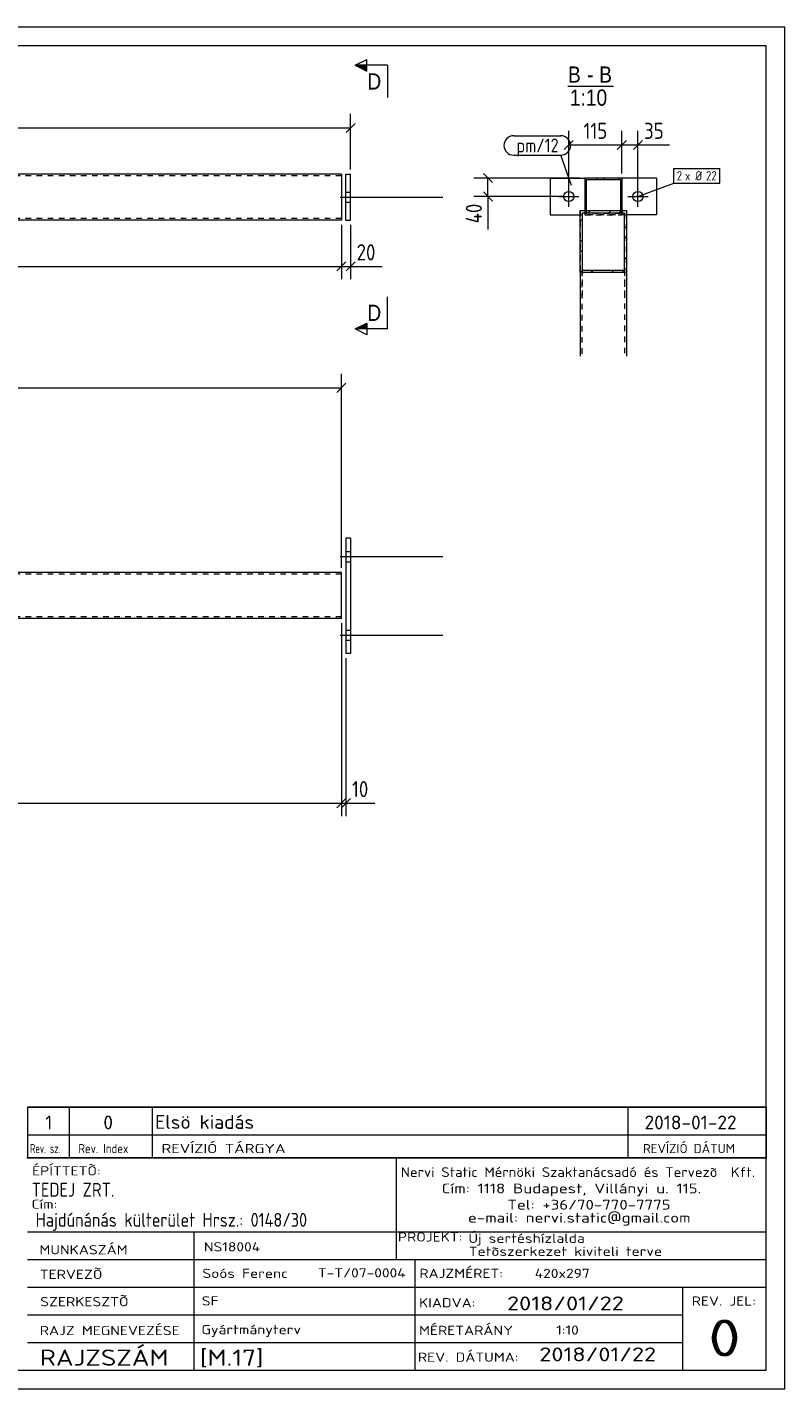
# Model space of a CAD drawing. Header units: millimetres. Extents: x 1 to 419, y 1 to 296.
# Tile 2 of 2: x 255 to 419, y 1 to 296. Entities that reach past the tile are written whole.
import ezdxf

# ---------------------------------------------------------------- set-up
doc = ezdxf.new("R2010")
doc.units = ezdxf.units.MM
doc.header["$LTSCALE"] = 0.6
doc.linetypes.add('XKITLINE00', pattern=[0])
doc.linetypes.add('XKITLINE02', pattern=[4, 2, -2])
for name, color, linetype, lineweight in [('Bolt', 7, 'Continuous', 0), ('BoltMark', 3, 'Continuous', 0), ('DrawingSheet', 5, 'Continuous', 0), ('OtherObjectType', 1, 'Continuous', 0), ('Part', 2, 'Continuous', 0), ('PartMark', 3, 'Continuous', 0), ('Section', 6, 'Continuous', 0), ('Z-DIMENSIONS', 1, 'Continuous', 0)]:
    doc.layers.add(name, color=color, linetype=linetype, lineweight=lineweight)
doc.styles.add('ARIAL', font='ARIAL.TTF')
doc.styles.add('ISOCPEUR', font='ISOCPEUR.TTF')

msp = doc.modelspace()

# ---------------------------------------------------------------- hatches: boundary and pattern name
at = {"layer": 'Section'}
for points in [[(328.45, 286.5), (325.95, 287.75), (328.45, 287.75)], [(328.45, 230.62), (325.95, 230.62), (328.45, 231.87)]]:
    msp.add_hatch(color=6, dxfattribs=at).paths.add_polyline_path(points, flags=17)

# ---------------------------------------------------------------- linework, layer by layer
at = {"layer": 'Bolt', "color": 3, "linetype": 'XKITLINE00', "lineweight": 0}
for p, q in [((323.95, 260.27), (324.95, 260.27)), ((323.95, 260.27), (324.95, 260.27)), ((372.2, 257.12), (372.2, 261.52)), ((387.2, 257.12), (387.2, 261.52)), ((322.7, 259.17), (344.95, 259.17)), ((322.7, 259.17), (344.95, 259.17)), ((323.95, 258.07), (324.95, 258.07)), ((323.95, 258.07), (324.95, 258.07)), ((370, 259.32), (374.4, 259.32)), ((385, 259.32), (389.4, 259.32)), ((322.7, 181.3), (344.95, 181.3)), ((323.95, 182.4), (324.95, 182.4)), ((323.95, 180.2), (324.95, 180.2)), ((323.95, 165.4), (324.95, 165.4)), ((322.7, 164.3), (344.95, 164.3)), ((323.95, 163.2), (324.95, 163.2))]:
    msp.add_line(p, q, dxfattribs=at)
for centre in [(372.2, 259.32), (387.2, 259.32)]:
    msp.add_circle(centre, 1.1, dxfattribs=at)
at = {"layer": 'BoltMark', "color": 7, "linetype": 'XKITLINE00', "lineweight": 0}
for p, q in [((395, 265.42), (404.96, 265.42)), ((395, 262.22), (395, 265.42)), ((404.96, 262.22), (404.96, 265.42)), ((387.2, 259.32), (395, 262.22)), ((395, 262.22), (404.96, 262.22))]:
    msp.add_line(p, q, dxfattribs=at)
at = {"layer": 'DrawingSheet', "color": 2, "linetype": 'XKITLINE00', "lineweight": 0}
for p, q in [((419, 296), (1, 296)), ((419, 1), (419, 296)), ((1, 1), (419, 1))]:
    msp.add_line(p, q, dxfattribs=at)
at = {"layer": 'DrawingSheet', "color": 3, "linetype": 'XKITLINE00', "lineweight": 0}
for p, q in [((415, 292), (5, 292)), ((415, 5), (415, 292)), ((5, 5), (415, 5))]:
    msp.add_line(p, q, dxfattribs=at)
at = {"layer": 'OtherObjectType', "color": 6, "linetype": 'XKITLINE00', "lineweight": 0}
msp.add_line((372.04, 283.25), (381.92, 283.25), dxfattribs=at)
at = {"layer": 'OtherObjectType', "color": 7, "linetype": 'XKITLINE00', "lineweight": 0}
for p, q in [((255, 62.05), (415, 62.05)), ((255, 62.05), (255, 56.05)), ((264, 62.05), (264, 56.05)), ((282, 62.05), (282, 56.05)), ((385, 62.05), (385, 56.05)), ((415, 62.05), (415, 56.05)), ((255, 56.05), (255, 51.05)), ((255, 56.05), (415, 56.05)), ((264, 56.05), (264, 51.05)), ((282, 56.05), (282, 51.05)), ((385, 56.05), (385, 51.05)), ((415, 56.05), (415, 51.05)), ((254.84, 51.05), (415, 51.05)), ((415, 51.05), (255, 51.05)), ((334.84, 51), (334.84, 35)), ((414.98, 5), (415, 51.05)), ((254.98, 35), (414.98, 35)), ((290.98, 35), (290.98, 5)), ((334.84, 35), (334.84, 29)), ((254.98, 29), (338.84, 29)), ((338.84, 29), (338.84, 5)), ((338.84, 29), (414.84, 29)), ((254.98, 23), (414.98, 23)), ((396.84, 23), (396.84, 5)), ((254.98, 17), (396.84, 17)), ((254.98, 11), (396.98, 11)), ((254.98, 5), (414.98, 5))]:
    msp.add_line(p, q, dxfattribs=at)
at = {"layer": 'OtherObjectType', "color": 1, "linetype": 'XKITLINE00', "lineweight": 0}
for p, q in [((415, 62.05), (255, 62.05)), ((255, 56.05), (415, 56.05))]:
    msp.add_line(p, q, dxfattribs=at)
at = {"layer": 'Part', "color": 2, "linetype": 'XKITLINE00', "lineweight": 0}
for p, q in [((322.95, 264.18), (194.7, 264.18)), ((322.95, 264.18), (322.95, 254.18)), ((323.95, 254.17), (323.95, 264.17)), ((323.95, 264.17), (324.95, 264.17)), ((324.95, 254.17), (324.95, 264.17)), ((368.2, 263.32), (368.2, 255.32)), ((368.2, 263.32), (375.7, 263.32)), ((383.7, 263.32), (375.7, 263.32)), ((375.7, 263.32), (375.7, 256.28)), ((376, 263.02), (376, 256.28)), ((376, 263.02), (383.4, 263.02)), ((383.4, 263.02), (383.4, 256.28)), ((391.2, 263.32), (383.7, 263.32)), ((383.7, 263.32), (383.7, 256.28)), ((391.2, 263.32), (391.2, 255.32)), ((322.95, 254.18), (194.7, 254.18)), ((323.95, 254.17), (324.95, 254.17)), ((368.2, 255.32), (374.7, 255.32)), ((374.7, 242.83), (374.7, 256.28)), ((374.7, 256.28), (384.7, 256.28)), ((375.1, 255.74), (375.1, 243.37)), ((384.3, 255.74), (375.1, 255.74)), ((376, 256.28), (375.7, 256.28)), ((383.7, 256.28), (383.4, 256.28)), ((384.3, 243.37), (384.3, 255.74)), ((384.7, 256.28), (384.7, 242.83)), ((391.2, 255.32), (384.7, 255.32)), ((384.7, 242.83), (374.7, 242.83)), ((374.7, 242.83), (374.7, 224.72)), ((375.1, 243.37), (384.3, 243.37)), ((384.7, 242.83), (384.7, 224.72)), ((324.95, 185.3), (323.95, 185.3)), ((323.95, 185.3), (323.95, 160.3)), ((324.95, 185.3), (324.95, 160.3)), ((322.95, 177.87), (194.7, 177.87)), ((322.95, 167.87), (322.95, 177.87)), ((322.95, 167.87), (194.7, 167.87)), ((324.95, 160.3), (323.95, 160.3))]:
    msp.add_line(p, q, dxfattribs=at)
at = {"layer": 'Part', "color": 7, "linetype": 'XKITLINE02', "lineweight": 0}
for p, q in [((322.95, 263.78), (194.7, 263.78)), ((383.7, 263.32), (375.7, 263.32)), ((322.95, 254.58), (194.7, 254.58)), ((374.7, 256.28), (374.7, 238.17)), ((384.7, 255.32), (374.7, 255.32)), ((375.1, 255.74), (375.1, 237.63)), ((375.7, 256.28), (375.7, 255.32)), ((375.7, 255.32), (383.7, 255.32)), ((376, 256.28), (376, 255.62)), ((383.4, 255.62), (376, 255.62)), ((383.4, 256.28), (383.4, 255.62)), ((383.7, 256.28), (383.7, 255.32)), ((384.3, 255.74), (384.3, 237.63)), ((384.7, 256.28), (384.7, 238.17)), ((375.1, 242.83), (375.1, 243.37)), ((375.1, 225.26), (375.1, 242.83)), ((384.3, 243.37), (384.3, 225.26)), ((322.95, 177.47), (194.7, 177.47)), ((322.95, 168.27), (194.7, 168.27))]:
    msp.add_line(p, q, dxfattribs=at)
at = {"layer": 'Part', "color": 11, "linetype": 'XKITLINE00', "lineweight": 0}
for p, q in [((376, 262.3), (375.7, 262.6)), ((378.45, 263.02), (378.15, 263.32)), ((380.03, 263.02), (379.73, 263.32)), ((383.19, 263.02), (382.89, 263.32)), ((383.7, 262.51), (383.4, 262.81)), ((376, 260.72), (375.7, 261.02)), ((383.7, 259.34), (383.4, 259.64)), ((376, 257.56), (375.7, 257.86)), ((375.7, 257.86), (375.7, 257.86)), ((383.7, 257.76), (383.4, 258.06)), ((374.7, 254.05), (375.1, 254.45)), ((375.7, 256.28), (375.7, 256.28)), ((375.7, 256.28), (375.7, 256.28)), ((376.39, 255.74), (376.93, 256.28)), ((380.88, 255.74), (381.42, 256.28)), ((383.12, 255.74), (383.66, 256.28)), ((384.3, 252.43), (384.7, 252.83)), ((374.7, 249.56), (375.1, 249.96)), ((384.3, 250.18), (384.7, 250.58)), ((374.7, 247.32), (375.1, 247.72)), ((384.3, 245.69), (384.7, 246.09)), ((374.7, 242.83), (375.24, 243.37)), ((374.7, 242.83), (374.7, 242.83)), ((376.95, 242.83), (377.49, 243.37)), ((376.95, 242.83), (376.95, 242.83)), ((381.44, 242.83), (381.98, 243.37)), ((383.68, 242.83), (384.22, 243.37)), ((384.3, 243.45), (384.7, 243.85))]:
    msp.add_line(p, q, dxfattribs=at)
at = {"layer": 'PartMark', "color": 7, "linetype": 'XKITLINE00', "lineweight": 0}
for p, q in [((360.28, 272.48), (370.5, 272.48)), ((360.28, 268.28), (370.5, 268.28)), ((372.83, 261.69), (370.5, 268.28))]:
    msp.add_line(p, q, dxfattribs=at)
for centre, start, end in [((360.28, 270.38), 90, 270), ((370.5, 270.38), 270, 90)]:
    msp.add_arc(centre, 2.1, start, end, dxfattribs=at)
at = {"layer": 'Section', "color": 6, "linetype": 'XKITLINE00', "lineweight": 0}
for p, q in [((325.95, 287.75), (328.45, 289)), ((325.95, 287.75), (328.45, 286.5)), ((332.95, 287.75), (325.95, 287.75)), ((328.45, 286.5), (328.45, 289)), ((332.95, 287.75), (332.95, 280.75)), ((332.95, 230.62), (332.95, 237.62)), ((325.95, 230.62), (328.45, 231.87)), ((328.45, 229.37), (325.95, 230.62)), ((332.95, 230.62), (325.95, 230.62)), ((328.45, 231.87), (328.45, 229.37))]:
    msp.add_line(p, q, dxfattribs=at)
at = {"layer": 'Z-DIMENSIONS', "color": 7, "linetype": 'XKITLINE00', "lineweight": 0}
for p, q in [((325.94, 275.17), (323.96, 273.19)), ((324.95, 265.17), (324.95, 277.23)), ((37.5, 274.18), (324.95, 274.18)), ((373.19, 271.49), (371.21, 269.51)), ((372.2, 260.32), (372.2, 273.55)), ((384.69, 271.49), (382.71, 269.51)), ((384.69, 271.49), (382.71, 269.51)), ((383.7, 264.32), (383.7, 273.55)), ((383.7, 264.32), (383.7, 273.55)), ((388.19, 271.49), (386.21, 269.51)), ((387.2, 260.32), (387.2, 273.55)), ((372.2, 270.5), (383.7, 270.5)), ((383.7, 270.5), (387.2, 270.5)), ((387.2, 270.5), (394.04, 270.5)), ((387.2, 270.5), (394.04, 270.5)), ((374.7, 263.32), (351.65, 263.32)), ((353.71, 264.31), (355.69, 262.33)), ((354.7, 259.32), (354.7, 263.32)), ((353.71, 260.31), (355.69, 258.33)), ((371.2, 259.32), (351.65, 259.32)), ((354.7, 259.32), (354.7, 252.18)), ((354.7, 259.32), (354.7, 252.18)), ((322.95, 253.18), (322.95, 241.38)), ((322.95, 253.18), (322.95, 241.38)), ((324.95, 253.17), (324.95, 241.38)), ((323.94, 245.17), (321.96, 243.19)), ((323.94, 245.17), (321.96, 243.19)), ((325.94, 245.17), (323.96, 243.19)), ((38.5, 244.18), (322.95, 244.18)), ((322.95, 244.18), (324.95, 244.18)), ((324.95, 244.18), (331.79, 244.18)), ((324.95, 244.18), (331.79, 244.18)), ((323.94, 218.86), (321.96, 216.88)), ((322.95, 178.87), (322.95, 220.92)), ((44.15, 217.87), (322.95, 217.87)), ((322.95, 166.87), (322.95, 125.07)), ((322.95, 166.87), (322.95, 125.07)), ((323.95, 159.3), (323.95, 125.07)), ((54.68, 127.87), (322.95, 127.87)), ((323.94, 128.86), (321.96, 126.88)), ((323.94, 128.86), (321.96, 126.88)), ((322.95, 127.87), (323.95, 127.87)), ((324.94, 128.86), (322.96, 126.88)), ((323.95, 127.87), (330.19, 127.87)), ((323.95, 127.87), (330.19, 127.87))]:
    msp.add_line(p, q, dxfattribs=at)
at = {"layer": 'Z-DIMENSIONS', "color": 3}
for p in [(324.95, 274.18), (372.2, 270.5), (383.7, 270.5), (383.7, 270.5), (387.2, 270.5), (354.7, 263.32), (354.7, 259.32), (322.95, 244.18), (322.95, 244.18), (324.95, 244.18), (322.95, 217.87), (322.95, 127.87), (322.95, 127.87), (323.95, 127.87)]:
    msp.add_point(p, dxfattribs=at)

# ---------------------------------------------------------------- texts
at = {"layer": 'BoltMark', "color": 3, "style": 'ISOCPEUR', "width": 0.85}
for s, p in [('2', (395.6, 262.82)), ('x Ø', (397.4, 262.82)), ('22', (401.95, 262.82))]:
    msp.add_text(s, height=2, dxfattribs=at).set_placement(p)
at = {"layer": 'OtherObjectType', "color": 6, "style": 'ARIAL', "width": 0.85}
for s, p in [('B', (372.04, 284)), ('B', (378.81, 284)), ('-', (376.2, 284)), ('1:10', (372.44, 279))]:
    msp.add_text(s, height=3.5, dxfattribs=at).set_placement(p)
at = {"layer": 'OtherObjectType', "color": 7, "style": 'ISOCPEUR'}
for s, height, width, p in [('1', 3, 1.017001, (258.82, 57.2)), ('0', 3, 1.017001, (271.4, 57.2)), ('Elsö kiadás', 3, 1.017001, (282.63, 57.31)), ('2018-01-22', 3, 1.017001, (388.62, 57.2)), ('Rev. sz.', 2, 0.68, (255.54, 52.05)), ('Rev. Index', 2, 0.85, (266, 52.05)), ('REVÍZIÓ TÁRGYA', 2, 1.275, (284, 52.05)), ('REVÍZIÓ DÁTUM', 2, 1.02, (388.28, 52.05)), ('ÉPÍTTETÕ:', 2, 1.211571, (255.96, 47.22)), ('Nervi Static Mérnöki\xa0Szaktanácsadó\xa0és\xa0Tervezõ  Kft.', 2.1176, 1.08375, (335.84, 46.88)), ('TEDEJ ZRT.', 3, 0.85, (255.87, 42.62)), ('Cím:\xa01118 Budapest, Villányi u. 115.', 2.1176, 1.250101, (344.68, 43.35)), ('Cím:', 2, 1.211571, (255.84, 40)), ('Tel:\xa0+36/70-770-7775', 2.1176, 1.250101, (358.91, 39.82)), ('Hajdúnánás külterület Hrsz.: 0148/30', 3, 0.85, (256.73, 36.1)), ('e-mail:\xa0nervi.static@gmail.com', 2.1176, 1.250101, (350.38, 37)), ('MUNKASZÁM', 2, 1.211571, (257.55, 30.12)), ('NS18004', 2, 1.211571, (293.17, 30.76)), ('PROJEKT:', 2, 1.211571, (335.18, 32.9)), ('Új sertéshízlalda', 2, 1.211571, (350.47, 32.6)), ('Tetõszerkezet kiviteli terve', 2, 1.211571, (350.54, 29.78)), ('TERVEZÕ', 2, 1.211571, (257.63, 24.79)), ('Soós Ferenc', 2, 1.211571, (292.84, 25)), ('T-T/07-0004', 2, 1.211571, (317.86, 25.11)), ('RAJZMÉRET:', 2, 1.211571, (339.84, 25)), ('420x297', 2, 1.211571, (364.84, 25)), ('SZERKESZTÕ', 2, 1.211571, (257.72, 18.87)), ('SF', 2, 1.211571, (292.72, 19.04)), ('2018/01/22', 3, 1.275, (358.84, 18)), ('REV. JEL:', 2, 1.211571, (398.84, 19)), ('KIADVA:', 2, 1.211571, (339.78, 18.64)), ('RAJZ MEGNEVEZÉSE', 2, 1.211571, (257.62, 12.62)), ('Gyártmányterv', 2, 1.211571, (292.65, 12.82)), ('MÉRETARÁNY', 2, 1.211571, (339.78, 12.65)), ('1:10', 2, 1.211571, (369.51, 12.72)), ('0', 8, 1.275, (402.45, 8)), ('RAJZSZÁM', 3.5, 1.211571, (257.62, 6)), ('[M.17]', 3.5, 1.211571, (292.3, 5.99)), ('REV. DÁTUMA:', 2, 1.211571, (339.53, 6.85)), ('2018/01/22', 3, 1.275, (365.83, 6.95))]:
    msp.add_text(s, height=height, dxfattribs=dict(at, width=width)).set_placement(p)
at = {"layer": 'PartMark', "color": 3, "style": 'ISOCPEUR', "width": 0.85}
msp.add_text('pm/12', height=3, dxfattribs=at).set_placement((360.88, 268.88))
at = {"layer": 'Section', "color": 6, "style": 'ARIAL', "width": 0.85}
for p in [(328.58, 282.5), (328.58, 232.37)]:
    msp.add_text('D', height=3.5, dxfattribs=at).set_placement(p)
at = {"layer": 'Z-DIMENSIONS', "color": 3, "style": 'ISOCPEUR', "width": 0.85}
for s, p in [('115', (375.4, 271.8)), ('35', (388.52, 271.8)), ('20', (326.26, 245.48)), ('10', (325.26, 129.17))]:
    msp.add_text(s, height=3.5, dxfattribs=at).set_placement(p)
msp.add_text('40', height=3.5, rotation=90.0002, dxfattribs=at).set_placement((353.4, 253.5))

doc.saveas('drawing.dxf')
